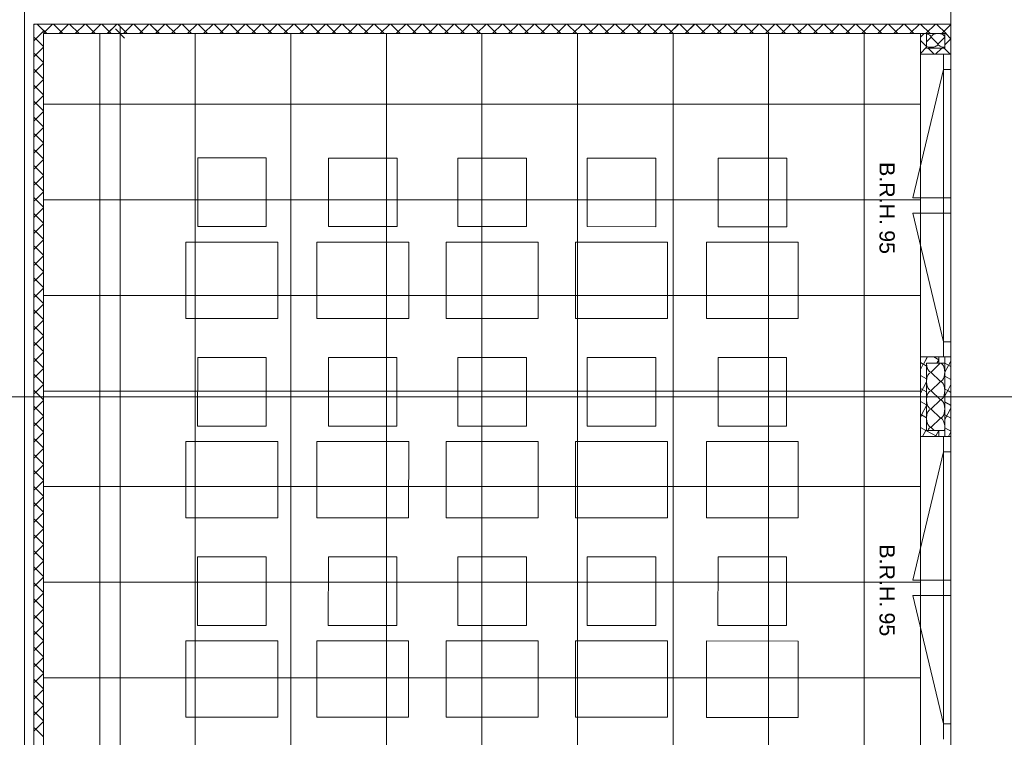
# Model space of a CAD drawing. Extents: x 229 to 926, y 37 to 878.
# Tile 52 of 201: x 552 to 681, y 321 to 415. Entities that reach past the tile are written whole.
import ezdxf
from ezdxf.lldxf.tags import DXFTag

# ---------------------------------------------------------------- set-up
doc = ezdxf.new("R2010")
doc.units = 0
doc.layers.get('0').update_dxf_attribs({"linetype": 'fein_strichliert', "lineweight": 13})
for name, color, linetype, lineweight in [('Ausstattung', 7, 'Continuous', 25), ('Axen', 7, 'Continuous', 25), ('Axen-A03CP9SWA9', 7, 'Continuous', 25), ('Beschriftung', 7, 'Continuous', 25), ('Beschriftung-A03CP9SUA9', 7, 'Continuous', 25), ('Deckenspiegel', 7, 'Continuous', 25), ('Fenster', 7, 'Continuous', 25), ('Fenster-A03CP9T0A9', 7, 'Continuous', 25), ('Fullfläche', 7, 'Continuous', 25), ('Fullfläche-A03CP9SXA9', 7, 'Continuous', 25), ('Maßlinien', 7, 'Continuous', 25), ('Maßlinien-A03CP9T3A9', 7, 'Continuous', 25), ('Wände', 7, 'Continuous', 25), ('Wände-A03CP9T2A9', 7, 'Continuous', 25)]:
    doc.layers.add(name, color=color, linetype=linetype, lineweight=lineweight)
doc.styles.get("Standard").update_dxf_attribs({"font": 'arial.ttf'})
tags = doc.linetypes.add('ALL_S25', pattern=[0.001, 0, -0.001]).pattern_tags.tags
tags[6:7] = [DXFTag(74, 4), DXFTag(75, 0), DXFTag(340, '0'), DXFTag(46, 1.0), DXFTag(50, 0.0), DXFTag(44, 0.0), DXFTag(45, 0.0)]
tags[4:5] = [DXFTag(74, 4), DXFTag(75, 0), DXFTag(340, '0'), DXFTag(46, 1.0), DXFTag(50, 0.0), DXFTag(44, 0.0), DXFTag(45, 0.0)]
tags = doc.linetypes.add('ALL_S25-A03CP9T4A9', pattern=[0.001, 0, -0.001]).pattern_tags.tags
tags[6:7] = [DXFTag(74, 4), DXFTag(75, 0), DXFTag(340, '0'), DXFTag(46, 1.0), DXFTag(50, 0.0), DXFTag(44, 0.0), DXFTag(45, 0.0)]
tags[4:5] = [DXFTag(74, 4), DXFTag(75, 0), DXFTag(340, '0'), DXFTag(46, 1.0), DXFTag(50, 0.0), DXFTag(44, 0.0), DXFTag(45, 0.0)]
tags = doc.linetypes.add('fein_strichliert', pattern=[4, 1, -2, 1]).pattern_tags.tags
tags[8:9] = [DXFTag(74, 4), DXFTag(75, 0), DXFTag(340, '0'), DXFTag(46, 0.0), DXFTag(50, 0.0), DXFTag(44, 0.0), DXFTag(45, 0.0)]
tags[6:7] = [DXFTag(74, 4), DXFTag(75, 0), DXFTag(340, '0'), DXFTag(46, 0.0), DXFTag(50, 0.0), DXFTag(44, 0.0), DXFTag(45, 0.0)]
tags[4:5] = [DXFTag(74, 4), DXFTag(75, 0), DXFTag(340, '0'), DXFTag(46, 0.0), DXFTag(50, 0.0), DXFTag(44, 0.0), DXFTag(45, 0.0)]
tags = doc.linetypes.add('VERDECKT2_S2', pattern=[0.0027, 0.002, -0.0007]).pattern_tags.tags
tags[6:7] = [DXFTag(74, 4), DXFTag(75, 0), DXFTag(340, '0'), DXFTag(46, 1.0), DXFTag(50, 0.0), DXFTag(44, 0.0), DXFTag(45, 0.0)]
tags[4:5] = [DXFTag(74, 4), DXFTag(75, 0), DXFTag(340, '0'), DXFTag(46, 1.0), DXFTag(50, 0.0), DXFTag(44, 0.0), DXFTag(45, 0.0)]
tags = doc.linetypes.add('VERDECKT2_S2-A03CP9T6A9', pattern=[0.0027, 0.002, -0.0007]).pattern_tags.tags
tags[6:7] = [DXFTag(74, 4), DXFTag(75, 0), DXFTag(340, '0'), DXFTag(46, 1.0), DXFTag(50, 0.0), DXFTag(44, 0.0), DXFTag(45, 0.0)]
tags[4:5] = [DXFTag(74, 4), DXFTag(75, 0), DXFTag(340, '0'), DXFTag(46, 1.0), DXFTag(50, 0.0), DXFTag(44, 0.0), DXFTag(45, 0.0)]

# ---------------------------------------------------------------- blocks, each defined once
blk = doc.blocks.new('Referenz-A03CP9SSA9', base_point=(255.73, 65.7))
at = {"layer": 'Ausstattung', "color": 0, "lineweight": -2}
for p, q in [((575.49, 387.6), (575.49, 396.58)), ((575.49, 396.58), (584.46, 396.58)), ((584.46, 396.58), (584.46, 387.6)), ((592.59, 387.6), (592.59, 396.57)), ((592.59, 396.57), (601.57, 396.57)), ((601.57, 396.57), (601.57, 387.6)), ((609.52, 387.6), (609.53, 396.57)), ((609.53, 396.57), (618.5, 396.57)), ((618.5, 396.57), (618.5, 387.6)), ((626.46, 387.6), (626.46, 396.57)), ((626.46, 396.57), (635.43, 396.57)), ((635.43, 396.57), (635.43, 387.59)), ((643.56, 387.59), (643.56, 396.57)), ((643.56, 396.57), (652.54, 396.57)), ((652.54, 396.57), (652.54, 387.59)), ((584.46, 387.6), (575.49, 387.6)), ((601.57, 387.6), (592.59, 387.6)), ((618.5, 387.6), (609.52, 387.6)), ((635.43, 387.59), (626.46, 387.6)), ((652.54, 387.59), (643.56, 387.59)), ((573.96, 375.58), (573.96, 385.57)), ((573.96, 385.57), (585.99, 385.57)), ((585.99, 385.57), (585.98, 375.58)), ((591.06, 375.58), (591.07, 385.57)), ((591.07, 385.57), (603.09, 385.57)), ((603.09, 385.57), (603.09, 375.58)), ((608, 375.57), (608, 385.57)), ((608, 385.57), (620.02, 385.56)), ((620.02, 385.56), (620.02, 375.57)), ((624.93, 375.57), (624.93, 385.56)), ((624.93, 385.56), (636.96, 385.56)), ((636.96, 385.56), (636.96, 375.57)), ((642.04, 375.57), (642.04, 385.56)), ((642.04, 385.56), (654.06, 385.56)), ((654.06, 385.56), (654.06, 375.57)), ((585.98, 375.58), (573.96, 375.58)), ((603.09, 375.58), (591.06, 375.58)), ((620.02, 375.57), (608, 375.57)), ((636.96, 375.57), (624.93, 375.57)), ((654.06, 375.57), (642.04, 375.57)), ((575.48, 361.52), (575.49, 370.5)), ((575.49, 370.5), (584.46, 370.5)), ((584.46, 370.5), (584.46, 361.52)), ((592.59, 361.52), (592.59, 370.5)), ((592.59, 370.5), (601.56, 370.5)), ((601.56, 370.5), (601.56, 361.52)), ((609.52, 361.52), (609.52, 370.49)), ((609.52, 370.49), (618.5, 370.49)), ((618.5, 370.49), (618.5, 361.52)), ((626.45, 361.52), (626.46, 370.49)), ((626.46, 370.49), (635.43, 370.49)), ((635.43, 370.49), (635.43, 361.52)), ((643.56, 361.52), (643.56, 370.49)), ((643.56, 370.49), (652.53, 370.49)), ((652.53, 370.49), (652.53, 361.51)), ((584.46, 361.52), (575.48, 361.52)), ((601.56, 361.52), (592.59, 361.52)), ((618.5, 361.52), (609.52, 361.52)), ((635.43, 361.52), (626.45, 361.52)), ((652.53, 361.51), (643.56, 361.52)), ((573.96, 349.5), (573.96, 359.49)), ((573.96, 359.49), (585.98, 359.49)), ((585.98, 359.49), (585.98, 349.5)), ((591.06, 349.5), (591.06, 359.49)), ((591.06, 359.49), (603.09, 359.49)), ((603.09, 359.49), (603.08, 349.5)), ((608, 349.5), (608, 359.49)), ((608, 359.49), (620.02, 359.49)), ((620.02, 359.49), (620.02, 349.5)), ((624.93, 349.49), (624.93, 359.49)), ((624.93, 359.49), (636.95, 359.48)), ((636.95, 359.48), (636.95, 349.49)), ((642.03, 349.49), (642.03, 359.48)), ((642.03, 359.48), (654.06, 359.48)), ((654.06, 359.48), (654.06, 349.49)), ((585.98, 349.5), (573.96, 349.5)), ((603.08, 349.5), (591.06, 349.5)), ((620.02, 349.5), (608, 349.5)), ((636.95, 349.49), (624.93, 349.49)), ((654.06, 349.49), (642.03, 349.49)), ((575.48, 335.45), (575.48, 344.42)), ((575.48, 344.42), (584.46, 344.42)), ((584.46, 344.42), (584.46, 335.44)), ((592.58, 335.44), (592.59, 344.42)), ((592.59, 344.42), (601.56, 344.42)), ((601.56, 344.42), (601.56, 335.44)), ((609.52, 335.44), (609.52, 344.42)), ((609.52, 344.42), (618.49, 344.42)), ((618.49, 344.42), (618.49, 335.44)), ((626.45, 335.44), (626.45, 344.41)), ((626.45, 344.41), (635.43, 344.41)), ((635.43, 344.41), (635.43, 335.44)), ((643.55, 335.44), (643.56, 344.41)), ((643.56, 344.41), (652.53, 344.41)), ((652.53, 344.41), (652.53, 335.44)), ((584.46, 335.44), (575.48, 335.45)), ((601.56, 335.44), (592.58, 335.44)), ((618.49, 335.44), (609.52, 335.44)), ((635.43, 335.44), (626.45, 335.44)), ((652.53, 335.44), (643.55, 335.44)), ((573.96, 323.42), (573.96, 333.41)), ((573.96, 333.41), (585.98, 333.41)), ((585.98, 333.41), (585.98, 323.42)), ((591.06, 323.42), (591.06, 333.41)), ((591.06, 333.41), (603.08, 333.41)), ((603.08, 333.41), (603.08, 323.42)), ((607.99, 323.42), (607.99, 333.41)), ((607.99, 333.41), (620.02, 333.41)), ((620.02, 333.41), (620.02, 323.42)), ((624.93, 323.42), (624.93, 333.41)), ((624.93, 333.41), (636.95, 333.41)), ((636.95, 333.41), (636.95, 323.42)), ((642.03, 323.41), (642.03, 333.41)), ((642.03, 333.41), (654.05, 333.4)), ((654.05, 333.4), (654.05, 323.41)), ((585.98, 323.42), (573.96, 323.42)), ((603.08, 323.42), (591.06, 323.42)), ((620.02, 323.42), (607.99, 323.42)), ((636.95, 323.42), (624.93, 323.42)), ((654.05, 323.41), (642.03, 323.41))]:
    blk.add_line(p, q, dxfattribs=at)
at = {"layer": 'Axen', "color": 0, "linetype": 'ALL_S25', "lineweight": -2, "ltscale": 0.13}
for p, q in [((552.83, 66.03), (552.83, 801.55)), ((674.03, 66.03), (674.03, 801.55)), ((735.55, 365.35), (301.66, 365.35))]:
    blk.add_line(p, q, dxfattribs=at)
at = {"layer": 'Fenster', "color": 0, "lineweight": -2}
for p, q in [((674.03, 410.15), (670.03, 410.15)), ((673.03, 410.15), (673.03, 370.55)), ((673.03, 408.15), (674.03, 408.15)), ((673.03, 391.35), (674.03, 391.35)), ((674.03, 389.35), (673.03, 389.35)), ((673.03, 372.55), (674.03, 372.55)), ((674.03, 370.55), (670.03, 370.55)), ((674.03, 360.15), (670.03, 360.15)), ((673.03, 360.15), (673.03, 320.55)), ((673.03, 358.15), (674.03, 358.15)), ((673.03, 341.35), (674.03, 341.35)), ((674.03, 339.35), (673.03, 339.35)), ((673.03, 322.55), (674.03, 322.55))]:
    blk.add_line(p, q, dxfattribs=at)
at = {"layer": 'Fenster', "color": 0, "linetype": 'VERDECKT2_S2', "lineweight": -2, "ltscale": 0.13}
for p, q in [((673.03, 408.15), (669.03, 391.35)), ((669.03, 391.35), (673.03, 391.35)), ((669.03, 389.35), (673.03, 389.35)), ((673.03, 372.55), (669.03, 389.35)), ((673.03, 358.15), (669.03, 341.35)), ((669.03, 341.35), (673.03, 341.35)), ((669.03, 339.35), (673.03, 339.35)), ((673.03, 322.55), (669.03, 339.35))]:
    blk.add_line(p, q, dxfattribs=at)
at = {"layer": 'Fullfläche', "color": 0, "lineweight": -2}
for p, q in [((554.08, 414.01), (554.16, 414.08)), ((554.5, 414.08), (555.33, 413.25)), ((556.51, 414.08), (555.33, 412.9)), ((556.64, 414.08), (557.87, 412.85)), ((558.61, 414.08), (557.38, 412.85)), ((558.74, 414.08), (559.97, 412.85)), ((560.71, 414.08), (559.48, 412.85)), ((560.84, 414.08), (562.07, 412.85)), ((562.81, 414.08), (561.58, 412.85)), ((562.94, 414.08), (564.17, 412.85)), ((564.91, 414.08), (563.68, 412.85)), ((565.04, 414.08), (566.27, 412.85)), ((567.01, 414.08), (565.77, 412.85)), ((567.14, 414.08), (568.37, 412.85)), ((569.11, 414.08), (567.87, 412.85)), ((569.24, 414.08), (570.48, 412.85)), ((571.21, 414.08), (569.97, 412.85)), ((571.34, 414.08), (572.58, 412.85)), ((573.31, 414.08), (572.07, 412.85)), ((573.44, 414.08), (574.68, 412.85)), ((575.41, 414.08), (574.17, 412.85)), ((575.54, 414.08), (576.78, 412.85)), ((577.51, 414.08), (576.27, 412.85)), ((577.64, 414.08), (578.88, 412.85)), ((579.61, 414.08), (578.37, 412.85)), ((579.74, 414.08), (580.98, 412.85)), ((581.71, 414.08), (580.47, 412.85)), ((581.84, 414.08), (583.08, 412.85)), ((583.81, 414.09), (582.57, 412.85)), ((583.94, 414.09), (585.18, 412.85)), ((585.91, 414.09), (584.67, 412.85)), ((586.04, 414.09), (587.28, 412.85)), ((588.01, 414.09), (586.77, 412.85)), ((588.14, 414.09), (589.38, 412.85)), ((590.11, 414.09), (588.87, 412.85)), ((590.24, 414.09), (591.48, 412.85)), ((592.21, 414.09), (590.97, 412.85)), ((592.34, 414.09), (593.58, 412.85)), ((594.31, 414.09), (593.07, 412.85)), ((594.44, 414.09), (595.68, 412.85)), ((596.41, 414.09), (595.17, 412.85)), ((596.54, 414.09), (597.78, 412.85)), ((598.51, 414.09), (597.27, 412.85)), ((598.64, 414.09), (599.88, 412.85)), ((600.61, 414.09), (599.37, 412.85)), ((600.74, 414.09), (601.98, 412.85)), ((602.71, 414.09), (601.47, 412.85)), ((602.84, 414.09), (604.08, 412.85)), ((604.81, 414.09), (603.57, 412.85)), ((604.94, 414.09), (606.18, 412.85)), ((606.91, 414.09), (605.67, 412.85)), ((607.04, 414.09), (608.28, 412.85)), ((609.01, 414.09), (607.77, 412.85)), ((609.14, 414.09), (610.38, 412.85)), ((611.11, 414.09), (609.87, 412.85)), ((611.24, 414.09), (612.48, 412.85)), ((613.21, 414.09), (611.97, 412.85)), ((613.34, 414.09), (614.58, 412.85)), ((615.31, 414.09), (614.07, 412.85)), ((615.44, 414.09), (616.68, 412.85)), ((617.41, 414.09), (616.17, 412.85)), ((617.54, 414.09), (618.78, 412.85)), ((619.51, 414.09), (618.26, 412.85)), ((619.64, 414.09), (620.88, 412.85)), ((621.61, 414.09), (620.36, 412.85)), ((621.74, 414.09), (622.99, 412.85)), ((623.71, 414.09), (622.46, 412.85)), ((623.84, 414.09), (625.09, 412.85)), ((625.81, 414.09), (624.56, 412.85)), ((625.94, 414.09), (627.19, 412.85)), ((627.91, 414.09), (626.66, 412.85)), ((628.04, 414.09), (629.29, 412.85)), ((630.01, 414.09), (628.76, 412.85)), ((630.14, 414.09), (631.39, 412.85)), ((632.11, 414.09), (630.86, 412.85)), ((632.24, 414.09), (633.49, 412.85)), ((634.21, 414.09), (632.96, 412.85)), ((634.34, 414.09), (635.59, 412.85)), ((636.31, 414.09), (635.06, 412.85)), ((636.44, 414.09), (637.69, 412.85)), ((638.41, 414.09), (637.16, 412.85)), ((638.54, 414.09), (639.79, 412.85)), ((640.51, 414.09), (639.26, 412.85)), ((640.64, 414.09), (641.89, 412.85)), ((642.61, 414.09), (641.36, 412.85)), ((642.74, 414.09), (643.99, 412.85)), ((644.71, 414.09), (643.46, 412.85)), ((644.84, 414.09), (646.09, 412.85)), ((646.81, 414.09), (645.56, 412.85)), ((646.94, 414.09), (648.19, 412.85)), ((648.9, 414.09), (647.66, 412.85)), ((649.04, 414.09), (650.29, 412.85)), ((651, 414.09), (649.76, 412.85)), ((651.14, 414.09), (652.39, 412.85)), ((653.1, 414.09), (651.86, 412.85)), ((653.24, 414.09), (654.49, 412.85)), ((655.2, 414.09), (653.96, 412.85)), ((655.34, 414.09), (656.59, 412.85)), ((657.3, 414.09), (656.06, 412.85)), ((657.44, 414.09), (658.69, 412.85)), ((659.4, 414.09), (658.16, 412.85)), ((659.54, 414.09), (660.79, 412.85)), ((661.5, 414.09), (660.26, 412.85)), ((661.64, 414.09), (662.89, 412.85)), ((663.6, 414.09), (662.36, 412.85)), ((663.74, 414.09), (664.99, 412.85)), ((665.7, 414.1), (664.46, 412.85)), ((665.85, 414.1), (667.09, 412.85)), ((667.8, 414.1), (666.56, 412.85)), ((667.95, 414.1), (669.19, 412.85)), ((669.9, 414.1), (668.66, 412.85)), ((670.05, 414.1), (671.29, 412.85)), ((672, 414.1), (670.76, 412.85)), ((672.15, 414.1), (673.39, 412.85)), ((674.03, 414.03), (672.85, 412.85)), ((554.08, 412.4), (554.33, 412.16)), ((554.08, 411.91), (554.33, 412.15)), ((554.33, 412.16), (555.33, 413.16)), ((554.33, 412.15), (555.33, 411.15)), ((555.33, 413.29), (555.77, 412.85)), ((670.52, 412.85), (670.03, 412.36)), ((671.42, 412.4), (670.83, 411.79)), ((672.32, 411.5), (671.45, 412.4)), ((673.22, 412.4), (672.35, 411.5)), ((674.03, 412.15), (673.23, 411.36)), ((674.03, 412.16), (673.34, 412.85)), ((674.03, 412.16), (674.03, 412.16)), ((674.03, 412.15), (674.03, 412.15)), ((554.33, 410.06), (555.33, 411.06)), ((670.03, 411.95), (670.83, 411.15)), ((670.83, 411.06), (670.03, 410.26)), ((671.04, 410.95), (671.84, 410.15)), ((672.82, 410.95), (672.02, 410.15)), ((673.14, 410.95), (673.23, 410.85)), ((554.08, 410.3), (554.33, 410.06)), ((554.08, 409.81), (554.33, 410.05)), ((554.33, 410.05), (555.33, 409.05)), ((673.94, 410.15), (673.23, 410.85)), ((554.33, 407.96), (555.33, 408.96)), ((554.08, 408.2), (554.33, 407.96)), ((554.08, 407.71), (554.33, 407.95)), ((554.33, 407.95), (555.33, 406.95)), ((554.08, 406.1), (554.33, 405.86)), ((554.08, 405.61), (554.33, 405.85)), ((554.33, 405.86), (555.33, 406.86)), ((554.33, 405.85), (555.33, 404.85)), ((554.33, 403.76), (555.33, 404.76)), ((554.08, 404), (554.33, 403.76)), ((554.08, 403.51), (554.33, 403.75)), ((554.33, 403.75), (555.33, 402.75)), ((554.08, 401.9), (554.33, 401.66)), ((554.33, 401.66), (555.33, 402.66)), ((554.08, 401.41), (554.33, 401.65)), ((554.33, 401.65), (555.33, 400.65)), ((554.33, 399.56), (555.33, 400.56)), ((554.08, 399.8), (554.33, 399.56)), ((554.08, 399.31), (554.33, 399.55)), ((554.33, 399.55), (555.33, 398.55)), ((554.33, 397.46), (555.33, 398.46)), ((554.08, 397.7), (554.33, 397.46)), ((554.08, 397.21), (554.33, 397.45)), ((554.33, 397.45), (555.33, 396.45)), ((554.08, 395.6), (554.33, 395.36)), ((554.33, 395.36), (555.33, 396.36)), ((554.08, 395.11), (554.33, 395.35)), ((554.33, 395.35), (555.33, 394.35)), ((554.33, 393.26), (555.33, 394.26)), ((554.08, 393.5), (554.33, 393.26)), ((554.08, 393.01), (554.33, 393.25)), ((554.33, 393.25), (555.33, 392.25)), ((554.33, 391.16), (555.33, 392.16)), ((554.08, 391.4), (554.33, 391.16)), ((554.08, 390.91), (554.33, 391.15)), ((554.33, 391.15), (555.33, 390.15)), ((554.08, 389.3), (554.33, 389.06)), ((554.08, 388.81), (554.33, 389.05)), ((554.33, 389.06), (555.33, 390.06)), ((554.33, 389.05), (555.33, 388.05)), ((554.33, 386.96), (555.33, 387.96)), ((554.08, 387.2), (554.33, 386.96)), ((554.08, 386.71), (554.33, 386.95)), ((554.33, 386.95), (555.33, 385.95)), ((554.08, 385.1), (554.33, 384.86)), ((554.33, 384.86), (555.33, 385.86)), ((554.08, 384.61), (554.33, 384.85)), ((554.33, 384.85), (555.33, 383.85)), ((554.08, 383), (554.33, 382.76)), ((554.08, 382.51), (554.33, 382.75)), ((554.33, 382.76), (555.33, 383.76)), ((554.33, 382.75), (555.33, 381.75)), ((554.33, 380.66), (555.33, 381.66)), ((554.08, 380.9), (554.33, 380.66)), ((554.08, 380.41), (554.33, 380.65)), ((554.33, 380.65), (555.33, 379.65)), ((554.08, 378.8), (554.33, 378.56)), ((554.33, 378.56), (555.33, 379.56)), ((554.08, 378.31), (554.33, 378.55)), ((554.33, 378.55), (555.33, 377.55)), ((554.33, 376.46), (555.33, 377.46)), ((554.08, 376.7), (554.33, 376.46)), ((554.08, 376.21), (554.33, 376.45)), ((554.33, 376.45), (555.33, 375.45)), ((554.33, 374.36), (555.33, 375.36)), ((554.08, 374.6), (554.33, 374.36)), ((554.08, 374.11), (554.33, 374.35)), ((554.33, 374.35), (555.33, 373.35)), ((554.08, 372.5), (554.33, 372.26)), ((554.08, 372.01), (554.33, 372.25)), ((554.33, 372.26), (555.33, 373.26)), ((554.33, 372.25), (555.33, 371.25)), ((554.33, 370.16), (555.33, 371.16)), ((554.08, 370.4), (554.33, 370.16)), ((554.08, 369.91), (554.33, 370.15)), ((554.33, 370.15), (555.33, 369.15)), ((670.03, 369.81), (670.41, 369.6)), ((670.94, 370.55), (670.42, 369.6)), ((672.63, 369.72), (671.43, 368.57)), ((671.78, 370.55), (672.43, 370.19)), ((672.43, 370.19), (672.19, 369.75)), ((674.03, 370.02), (673.23, 368.56)), ((673.23, 369.75), (674.03, 369.31)), ((554.33, 368.06), (555.33, 369.06)), ((670.41, 369.6), (670.03, 368.91)), ((670.42, 369.6), (670.83, 369.37)), ((671.43, 368.52), (672.63, 367.37)), ((554.08, 368.3), (554.33, 368.06)), ((554.08, 367.81), (554.33, 368.05)), ((554.33, 368.05), (555.33, 367.05)), ((670.03, 368.12), (670.83, 367.68)), ((670.83, 367.28), (670.03, 365.82)), ((672.63, 367.32), (671.43, 366.17)), ((673.23, 368.05), (674.03, 367.61)), ((554.08, 366.2), (554.33, 365.96)), ((554.08, 365.71), (554.33, 365.95)), ((554.33, 365.96), (555.33, 366.96)), ((554.33, 365.95), (555.33, 364.95)), ((670.03, 366.42), (670.83, 365.98)), ((671.43, 366.12), (672.63, 364.97)), ((673.23, 366.36), (673.6, 366.16)), ((673.6, 366.15), (673.23, 365.48)), ((674.03, 366.93), (673.61, 366.16)), ((673.61, 366.15), (674.03, 365.92)), ((554.33, 363.86), (555.33, 364.86)), ((670.03, 364.73), (670.83, 364.29)), ((672.63, 364.92), (671.43, 363.77)), ((673.23, 364.66), (674.03, 364.22)), ((554.08, 364.1), (554.33, 363.86)), ((554.08, 363.61), (554.33, 363.85)), ((554.33, 363.85), (555.33, 362.85)), ((670.83, 364.19), (670.16, 362.97)), ((671.43, 363.72), (672.63, 362.57)), ((674.03, 363.85), (673.23, 362.39)), ((554.08, 362), (554.33, 361.76)), ((554.33, 361.76), (555.33, 362.76)), ((670.03, 363.03), (670.16, 362.97)), ((670.16, 362.96), (670.03, 362.74)), ((670.16, 362.97), (670.83, 362.6)), ((672.63, 362.52), (671.43, 361.37)), ((673.23, 362.97), (674.03, 362.53)), ((554.08, 361.51), (554.33, 361.75)), ((554.33, 361.75), (555.33, 360.75)), ((554.33, 359.66), (555.33, 360.66)), ((670.03, 361.34), (670.74, 360.95)), ((670.74, 360.95), (670.3, 360.15)), ((670.83, 361.11), (670.75, 360.95)), ((670.75, 360.95), (672.21, 360.15)), ((671.43, 361.32), (671.83, 360.95)), ((672.43, 360.94), (672, 360.15)), ((673.23, 361.28), (674.03, 360.84)), ((674.03, 360.77), (673.69, 360.15)), ((554.08, 359.9), (554.33, 359.66)), ((554.08, 359.41), (554.33, 359.65)), ((554.33, 359.65), (555.33, 358.65)), ((554.33, 357.56), (555.33, 358.56)), ((554.08, 357.8), (554.33, 357.56)), ((554.08, 357.31), (554.33, 357.55)), ((554.33, 357.55), (555.33, 356.55)), ((554.08, 355.7), (554.33, 355.46)), ((554.33, 355.46), (555.33, 356.46)), ((554.08, 355.21), (554.33, 355.45)), ((554.33, 355.45), (555.33, 354.45)), ((554.33, 353.36), (555.33, 354.36)), ((554.08, 353.6), (554.33, 353.36)), ((554.08, 353.11), (554.33, 353.35)), ((554.33, 353.35), (555.33, 352.35)), ((554.33, 351.26), (555.33, 352.26)), ((554.08, 351.5), (554.33, 351.26)), ((554.08, 351.01), (554.33, 351.25)), ((554.33, 351.25), (555.33, 350.25)), ((554.08, 349.4), (554.33, 349.16)), ((554.08, 348.91), (554.33, 349.15)), ((554.33, 349.16), (555.33, 350.16)), ((554.33, 349.15), (555.33, 348.15)), ((554.33, 347.06), (555.33, 348.06)), ((554.08, 347.3), (554.33, 347.06)), ((554.08, 346.81), (554.33, 347.05)), ((554.33, 347.05), (555.33, 346.05)), ((554.08, 345.2), (554.33, 344.96)), ((554.33, 344.96), (555.33, 345.96)), ((554.08, 344.71), (554.33, 344.95)), ((554.33, 344.95), (555.33, 343.95)), ((554.08, 343.1), (554.33, 342.86)), ((554.08, 342.61), (554.33, 342.85)), ((554.33, 342.86), (555.33, 343.86)), ((554.33, 342.85), (555.33, 341.85)), ((554.33, 340.76), (555.33, 341.76)), ((554.08, 341), (554.33, 340.76)), ((554.08, 340.51), (554.33, 340.75)), ((554.33, 340.75), (555.33, 339.75)), ((554.08, 338.9), (554.33, 338.66)), ((554.33, 338.66), (555.33, 339.66)), ((554.08, 338.41), (554.33, 338.65)), ((554.33, 338.65), (555.33, 337.65)), ((554.33, 336.56), (555.33, 337.56)), ((554.08, 336.8), (554.33, 336.56)), ((554.08, 336.31), (554.33, 336.55)), ((554.33, 336.55), (555.33, 335.55)), ((554.33, 334.46), (555.33, 335.46)), ((554.08, 334.7), (554.33, 334.46)), ((554.08, 334.21), (554.33, 334.45)), ((554.33, 334.45), (555.33, 333.45)), ((554.08, 332.6), (554.33, 332.36)), ((554.08, 332.11), (554.33, 332.35)), ((554.33, 332.36), (555.33, 333.36)), ((554.33, 332.35), (555.33, 331.35)), ((554.33, 330.26), (555.33, 331.26)), ((554.08, 330.5), (554.33, 330.26)), ((554.08, 330.01), (554.33, 330.25)), ((554.33, 330.25), (555.33, 329.25)), ((554.33, 328.16), (555.33, 329.16)), ((554.08, 328.4), (554.33, 328.16)), ((554.08, 327.91), (554.33, 328.15)), ((554.33, 328.15), (555.33, 327.15)), ((554.08, 326.3), (554.33, 326.06)), ((554.08, 325.81), (554.33, 326.05)), ((554.33, 326.06), (555.33, 327.06)), ((554.33, 326.05), (555.33, 325.05)), ((554.33, 323.96), (555.33, 324.96)), ((554.08, 324.2), (554.33, 323.96)), ((554.08, 323.71), (554.33, 323.95)), ((554.33, 323.95), (555.33, 322.95)), ((554.08, 322.1), (554.33, 321.86)), ((554.33, 321.86), (555.33, 322.86)), ((554.08, 321.61), (554.33, 321.85)), ((554.33, 321.85), (555.33, 320.85))]:
    blk.add_line(p, q, dxfattribs=at)
for centre, major_axis, start_param, end_param in [((670.53, 412.4), (-0.882, 0), 3.141593, 4.365296), ((672.33, 412.4), (-0.882, 0), 3.141593, 6.283185), ((671.43, 411.5), (-0.882, 0), 0.822547, 1.570796), ((671.43, 411.5), (-0.882, 0), 1.570796, 3.141593), ((673.23, 411.5), (-0.882, 0), 0, 1.570742), ((671.43, 369.75), (0, -1.18), 4.712446, 6.283185), ((672.63, 368.55), (0, -1.18), 0, 3.141593), ((671.43, 367.35), (0, -1.18), 3.141593, 4.712389), ((671.43, 367.35), (0, -1.18), 4.712389, 6.283185), ((672.63, 366.15), (0, -1.18), 0, 3.141593), ((671.43, 364.95), (0, -1.18), 3.141593, 4.712389), ((671.43, 364.95), (0, -1.18), 4.712389, 6.283185), ((672.63, 363.75), (0, -1.18), 0, 3.141593), ((671.43, 362.55), (0, -1.18), 3.141593, 4.712389), ((671.43, 362.55), (0, -1.18), 4.712389, 6.283185), ((672.63, 361.35), (0, -1.18), 1.223663, 3.141593), ((671.43, 360.15), (0, -1.18), 3.141593, 3.964277)]:
    blk.add_ellipse(centre, major_axis=major_axis, ratio=0.5, start_param=start_param, end_param=end_param, dxfattribs=at)
at = {"layer": 'Maßlinien', "color": 0, "lineweight": -2}
for p, q in [((564.73, 413.45), (565.93, 412.25)), ((565.33, 412.85), (565.33, 413.85)), ((565.33, 412.85), (564.33, 412.85)), ((565.33, 412.85), (566.33, 412.85)), ((565.33, 412.85), (565.33, 313.34))]:
    blk.add_line(p, q, dxfattribs=at)
at = {"layer": 'Wände', "color": 0, "lineweight": -2}
for p, q in [((674.03, 365.35), (674.03, 465.35)), ((552.83, 400.45), (552.83, 430.24)), ((674.03, 414.1), (554.08, 414.08)), ((554.08, 400.45), (554.08, 414.08)), ((554.08, 200.45), (554.08, 414.08)), ((673.23, 412.85), (555.33, 412.85)), ((555.33, 412.85), (555.33, 315.35)), ((670.03, 412.85), (670.03, 367.85)), ((670.83, 410.95), (670.83, 412.85)), ((673.23, 412.85), (673.23, 410.95)), ((673.23, 410.95), (670.83, 410.95)), ((552.83, 200.45), (552.83, 400.45)), ((670.83, 360.95), (670.83, 369.75)), ((670.83, 369.75), (673.23, 369.75)), ((672.43, 370.55), (672.43, 369.75)), ((673.23, 370.55), (673.23, 360.15)), ((670.03, 166.15), (670.03, 367.85)), ((674.03, 215.35), (674.03, 365.35)), ((671.03, 360.95), (670.83, 360.95)), ((673.23, 360.95), (671.03, 360.95)), ((672.43, 360.95), (672.43, 360.15))]:
    blk.add_line(p, q, dxfattribs=at)
at = {"layer": 'Beschriftung', "color": 0, "lineweight": -2, "char_height": 2, "attachment_point": 1, "rotation": 270}
for s, insert in [('{\\fArial;B.R.H.}', (666.68, 396.04)), ('{\\fArial;95}', (666.68, 387.13)), ('{\\fArial;B.R.H.}', (666.68, 346.04)), ('{\\fArial;95}', (666.68, 337.13))]:
    blk.add_mtext(s, dxfattribs=dict(at, insert=insert))
blk = doc.blocks.new('Referenz-A03CP9T9A9', base_point=(255.73, 65.71))
at = {"layer": 'Axen-A03CP9SWA9', "color": 0, "linetype": 'ALL_S25-A03CP9T4A9', "lineweight": -2, "ltscale": 0.13}
for p, q in [((552.83, 66.03), (552.83, 801.55)), ((674.03, 66.03), (674.03, 801.55)), ((735.55, 365.35), (301.66, 365.35))]:
    blk.add_line(p, q, dxfattribs=at)
at = {"layer": 'Deckenspiegel', "color": 0, "lineweight": -2}
for p, q in [((670.03, 412.85), (555.33, 412.85)), ((555.33, 412.85), (555.33, 169.35)), ((562.68, 412.85), (562.68, 169.35)), ((575.18, 412.85), (575.18, 169.35)), ((587.68, 412.85), (587.68, 169.35)), ((600.18, 412.85), (600.18, 169.35)), ((612.68, 412.85), (612.68, 169.35)), ((625.18, 412.85), (625.18, 169.35)), ((637.68, 412.85), (637.68, 169.35)), ((650.18, 412.85), (650.18, 169.35)), ((662.68, 412.85), (662.68, 169.35)), ((670.03, 169.35), (670.03, 412.85)), ((670.03, 403.6), (555.33, 403.6)), ((670.03, 391.1), (555.33, 391.1)), ((670.03, 378.6), (555.33, 378.6)), ((670.03, 366.1), (555.33, 366.1)), ((670.03, 353.6), (555.33, 353.6)), ((670.03, 341.1), (555.33, 341.1)), ((670.03, 328.6), (555.33, 328.6))]:
    blk.add_line(p, q, dxfattribs=at)
at = {"layer": 'Fenster-A03CP9T0A9', "color": 0, "lineweight": -2}
for p, q in [((674.03, 410.15), (670.03, 410.15)), ((673.03, 410.15), (673.03, 370.55)), ((673.03, 408.15), (674.03, 408.15)), ((673.03, 391.35), (674.03, 391.35)), ((674.03, 389.35), (673.03, 389.35)), ((673.03, 372.55), (674.03, 372.55)), ((674.03, 370.55), (670.03, 370.55)), ((674.03, 360.15), (670.03, 360.15)), ((673.03, 360.15), (673.03, 320.55)), ((673.03, 358.15), (674.03, 358.15)), ((673.03, 341.35), (674.03, 341.35)), ((674.03, 339.35), (673.03, 339.35)), ((673.03, 322.55), (674.03, 322.55))]:
    blk.add_line(p, q, dxfattribs=at)
at = {"layer": 'Fenster-A03CP9T0A9', "color": 0, "linetype": 'VERDECKT2_S2-A03CP9T6A9', "lineweight": -2, "ltscale": 0.13}
for p, q in [((673.03, 408.15), (669.03, 391.35)), ((669.03, 391.35), (673.03, 391.35)), ((669.03, 389.35), (673.03, 389.35)), ((673.03, 372.55), (669.03, 389.35)), ((673.03, 358.15), (669.03, 341.35)), ((669.03, 341.35), (673.03, 341.35)), ((669.03, 339.35), (673.03, 339.35)), ((673.03, 322.55), (669.03, 339.35))]:
    blk.add_line(p, q, dxfattribs=at)
at = {"layer": 'Fullfläche-A03CP9SXA9', "color": 0, "lineweight": -2}
for p, q in [((554.08, 414.01), (554.16, 414.08)), ((554.5, 414.08), (555.33, 413.25)), ((556.51, 414.08), (555.33, 412.9)), ((556.64, 414.08), (557.87, 412.85)), ((558.61, 414.08), (557.38, 412.85)), ((558.74, 414.08), (559.97, 412.85)), ((560.71, 414.08), (559.48, 412.85)), ((560.84, 414.08), (562.07, 412.85)), ((562.81, 414.08), (561.58, 412.85)), ((562.94, 414.08), (564.17, 412.85)), ((564.91, 414.08), (563.67, 412.85)), ((565.04, 414.08), (566.27, 412.85)), ((567.01, 414.08), (565.77, 412.85)), ((567.14, 414.08), (568.37, 412.85)), ((569.11, 414.08), (567.87, 412.85)), ((569.24, 414.08), (570.47, 412.85)), ((571.21, 414.08), (569.97, 412.85)), ((571.34, 414.08), (572.58, 412.85)), ((573.31, 414.08), (572.07, 412.85)), ((573.44, 414.08), (574.68, 412.85)), ((575.41, 414.08), (574.17, 412.85)), ((575.54, 414.08), (576.78, 412.85)), ((577.51, 414.09), (576.27, 412.85)), ((577.64, 414.09), (578.88, 412.85)), ((579.61, 414.09), (578.37, 412.85)), ((579.74, 414.09), (580.98, 412.85)), ((581.71, 414.09), (580.47, 412.85)), ((581.84, 414.09), (583.08, 412.85)), ((583.81, 414.09), (582.57, 412.85)), ((583.94, 414.09), (585.18, 412.85)), ((585.91, 414.09), (584.67, 412.85)), ((586.04, 414.09), (587.28, 412.85)), ((588.01, 414.09), (586.77, 412.85)), ((588.14, 414.09), (589.38, 412.85)), ((590.11, 414.09), (588.87, 412.85)), ((590.24, 414.09), (591.48, 412.85)), ((592.21, 414.09), (590.97, 412.85)), ((592.34, 414.09), (593.58, 412.85)), ((594.31, 414.09), (593.07, 412.85)), ((594.44, 414.09), (595.68, 412.85)), ((596.41, 414.09), (595.17, 412.85)), ((596.54, 414.09), (597.78, 412.85)), ((598.51, 414.09), (597.27, 412.85)), ((598.64, 414.09), (599.88, 412.85)), ((600.61, 414.09), (599.37, 412.85)), ((600.74, 414.09), (601.98, 412.85)), ((602.71, 414.09), (601.47, 412.85)), ((602.84, 414.09), (604.08, 412.85)), ((604.81, 414.09), (603.57, 412.85)), ((604.94, 414.09), (606.18, 412.85)), ((606.91, 414.09), (605.67, 412.85)), ((607.04, 414.09), (608.28, 412.85)), ((609.01, 414.09), (607.77, 412.85)), ((609.14, 414.09), (610.38, 412.85)), ((611.11, 414.09), (609.87, 412.85)), ((611.24, 414.09), (612.48, 412.85)), ((613.21, 414.09), (611.97, 412.85)), ((613.34, 414.09), (614.58, 412.85)), ((615.31, 414.09), (614.07, 412.85)), ((615.44, 414.09), (616.68, 412.85)), ((617.41, 414.09), (616.16, 412.85)), ((617.54, 414.09), (618.78, 412.85)), ((619.51, 414.09), (618.26, 412.85)), ((619.64, 414.09), (620.88, 412.85)), ((621.61, 414.09), (620.36, 412.85)), ((621.74, 414.09), (622.98, 412.85)), ((623.71, 414.09), (622.46, 412.85)), ((623.84, 414.09), (625.08, 412.85)), ((625.81, 414.09), (624.56, 412.85)), ((625.94, 414.09), (627.19, 412.85)), ((627.91, 414.09), (626.66, 412.85)), ((628.04, 414.09), (629.29, 412.85)), ((630.01, 414.09), (628.76, 412.85)), ((630.14, 414.09), (631.39, 412.85)), ((632.11, 414.09), (630.86, 412.85)), ((632.24, 414.09), (633.49, 412.85)), ((634.21, 414.09), (632.96, 412.85)), ((634.34, 414.09), (635.59, 412.85)), ((636.31, 414.09), (635.06, 412.85)), ((636.44, 414.09), (637.69, 412.85)), ((638.4, 414.09), (637.16, 412.85)), ((638.54, 414.09), (639.79, 412.85)), ((640.5, 414.09), (639.26, 412.85)), ((640.64, 414.09), (641.89, 412.85)), ((642.6, 414.09), (641.36, 412.85)), ((642.74, 414.09), (643.99, 412.85)), ((644.7, 414.09), (643.46, 412.85)), ((644.84, 414.09), (646.09, 412.85)), ((646.8, 414.09), (645.56, 412.85)), ((646.94, 414.09), (648.19, 412.85)), ((648.9, 414.09), (647.66, 412.85)), ((649.04, 414.09), (650.29, 412.85)), ((651, 414.09), (649.76, 412.85)), ((651.14, 414.09), (652.39, 412.85)), ((653.1, 414.09), (651.86, 412.85)), ((653.24, 414.09), (654.49, 412.85)), ((655.2, 414.09), (653.96, 412.85)), ((655.34, 414.09), (656.59, 412.85)), ((657.3, 414.09), (656.06, 412.85)), ((657.44, 414.09), (658.69, 412.85)), ((659.4, 414.1), (658.16, 412.85)), ((659.54, 414.1), (660.79, 412.85)), ((661.5, 414.1), (660.26, 412.85)), ((661.64, 414.1), (662.89, 412.85)), ((663.6, 414.1), (662.36, 412.85)), ((663.74, 414.1), (664.99, 412.85)), ((665.7, 414.1), (664.46, 412.85)), ((665.84, 414.1), (667.09, 412.85)), ((667.8, 414.1), (666.56, 412.85)), ((667.94, 414.1), (669.19, 412.85)), ((669.9, 414.1), (668.66, 412.85)), ((670.04, 414.1), (671.29, 412.85)), ((672, 414.1), (670.75, 412.85)), ((672.14, 414.1), (673.39, 412.85)), ((674.03, 414.03), (672.85, 412.85)), ((554.08, 412.4), (554.33, 412.16)), ((554.08, 411.91), (554.33, 412.15)), ((554.33, 412.16), (555.33, 413.16)), ((554.33, 412.15), (555.33, 411.15)), ((555.33, 413.29), (555.77, 412.85)), ((670.52, 412.85), (670.03, 412.36)), ((671.42, 412.4), (670.83, 411.79)), ((672.32, 411.5), (671.45, 412.4)), ((673.22, 412.4), (672.35, 411.5)), ((674.03, 412.15), (673.23, 411.36)), ((674.03, 412.16), (673.34, 412.85)), ((674.03, 412.16), (674.03, 412.16)), ((674.03, 412.15), (674.03, 412.15)), ((554.33, 410.06), (555.33, 411.06)), ((670.03, 411.95), (670.83, 411.15)), ((670.83, 411.06), (670.03, 410.26)), ((671.04, 410.95), (671.84, 410.15)), ((672.82, 410.95), (672.02, 410.15)), ((673.14, 410.95), (673.23, 410.85)), ((554.08, 410.3), (554.33, 410.06)), ((554.08, 409.81), (554.33, 410.05)), ((554.33, 410.05), (555.33, 409.05)), ((673.94, 410.15), (673.23, 410.85)), ((554.33, 407.96), (555.33, 408.96)), ((554.08, 408.2), (554.33, 407.96)), ((554.08, 407.71), (554.33, 407.95)), ((554.33, 407.95), (555.33, 406.95)), ((554.08, 406.1), (554.33, 405.86)), ((554.08, 405.61), (554.33, 405.85)), ((554.33, 405.86), (555.33, 406.86)), ((554.33, 405.85), (555.33, 404.85)), ((554.33, 403.76), (555.33, 404.76)), ((554.08, 404), (554.33, 403.76)), ((554.08, 403.51), (554.33, 403.75)), ((554.33, 403.75), (555.33, 402.75)), ((554.08, 401.9), (554.33, 401.66)), ((554.33, 401.66), (555.33, 402.66)), ((554.08, 401.41), (554.33, 401.65)), ((554.33, 401.65), (555.33, 400.65)), ((554.33, 399.56), (555.33, 400.56)), ((554.08, 399.8), (554.33, 399.56)), ((554.08, 399.31), (554.33, 399.55)), ((554.33, 399.55), (555.33, 398.55)), ((554.33, 397.46), (555.33, 398.46)), ((554.08, 397.7), (554.33, 397.46)), ((554.08, 397.21), (554.33, 397.45)), ((554.33, 397.45), (555.33, 396.45)), ((554.08, 395.6), (554.33, 395.36)), ((554.33, 395.36), (555.33, 396.36)), ((554.08, 395.11), (554.33, 395.35)), ((554.33, 395.35), (555.33, 394.35)), ((554.33, 393.26), (555.33, 394.26)), ((554.08, 393.5), (554.33, 393.26)), ((554.08, 393.01), (554.33, 393.25)), ((554.33, 393.25), (555.33, 392.25)), ((554.33, 391.16), (555.33, 392.16)), ((554.08, 391.4), (554.33, 391.16)), ((554.08, 390.91), (554.33, 391.15)), ((554.33, 391.15), (555.33, 390.15)), ((554.08, 389.3), (554.33, 389.06)), ((554.08, 388.81), (554.33, 389.05)), ((554.33, 389.06), (555.33, 390.06)), ((554.33, 389.05), (555.33, 388.05)), ((554.33, 386.96), (555.33, 387.96)), ((554.08, 387.2), (554.33, 386.96)), ((554.08, 386.71), (554.33, 386.95)), ((554.33, 386.95), (555.33, 385.95)), ((554.08, 385.1), (554.33, 384.86)), ((554.33, 384.86), (555.33, 385.86)), ((554.08, 384.61), (554.33, 384.85)), ((554.33, 384.85), (555.33, 383.85)), ((554.08, 383), (554.33, 382.76)), ((554.08, 382.51), (554.33, 382.75)), ((554.33, 382.76), (555.33, 383.76)), ((554.33, 382.75), (555.33, 381.75)), ((554.33, 380.66), (555.33, 381.66)), ((554.08, 380.9), (554.33, 380.66)), ((554.08, 380.41), (554.33, 380.65)), ((554.33, 380.65), (555.33, 379.65)), ((554.08, 378.8), (554.33, 378.56)), ((554.33, 378.56), (555.33, 379.56)), ((554.08, 378.31), (554.33, 378.55)), ((554.33, 378.55), (555.33, 377.55)), ((554.33, 376.46), (555.33, 377.46)), ((554.08, 376.7), (554.33, 376.46)), ((554.08, 376.21), (554.33, 376.45)), ((554.33, 376.45), (555.33, 375.45)), ((554.33, 374.36), (555.33, 375.36)), ((554.08, 374.6), (554.33, 374.36)), ((554.08, 374.11), (554.33, 374.35)), ((554.33, 374.35), (555.33, 373.35)), ((554.08, 372.5), (554.33, 372.26)), ((554.08, 372.01), (554.33, 372.25)), ((554.33, 372.26), (555.33, 373.26)), ((554.33, 372.25), (555.33, 371.25)), ((554.33, 370.16), (555.33, 371.16)), ((554.08, 370.4), (554.33, 370.16)), ((554.08, 369.91), (554.33, 370.15)), ((554.33, 370.15), (555.33, 369.15)), ((670.03, 369.81), (670.41, 369.6)), ((670.93, 370.55), (670.42, 369.6)), ((672.63, 369.72), (671.43, 368.57)), ((671.78, 370.55), (672.43, 370.19)), ((672.43, 370.19), (672.19, 369.75)), ((674.03, 370.02), (673.23, 368.56)), ((673.23, 369.75), (674.03, 369.31)), ((554.33, 368.06), (555.33, 369.06)), ((670.41, 369.6), (670.03, 368.91)), ((670.42, 369.6), (670.83, 369.37)), ((671.43, 368.52), (672.63, 367.37)), ((554.08, 368.3), (554.33, 368.06)), ((554.08, 367.81), (554.33, 368.05)), ((554.33, 368.05), (555.33, 367.05)), ((670.03, 368.12), (670.83, 367.68)), ((670.83, 367.28), (670.03, 365.82)), ((672.63, 367.32), (671.43, 366.17)), ((673.23, 368.06), (674.03, 367.61)), ((554.08, 366.2), (554.33, 365.96)), ((554.08, 365.71), (554.33, 365.95)), ((554.33, 365.96), (555.33, 366.96)), ((554.33, 365.95), (555.33, 364.95)), ((670.03, 366.42), (670.83, 365.98)), ((671.43, 366.12), (672.63, 364.97)), ((673.23, 366.36), (673.6, 366.16)), ((673.6, 366.15), (673.23, 365.48)), ((674.03, 366.93), (673.61, 366.16)), ((673.61, 366.16), (674.03, 365.92)), ((554.33, 363.86), (555.33, 364.86)), ((670.03, 364.73), (670.83, 364.29)), ((672.63, 364.92), (671.43, 363.77)), ((673.23, 364.67), (674.03, 364.23)), ((554.08, 364.1), (554.33, 363.86)), ((554.08, 363.61), (554.33, 363.85)), ((554.33, 363.85), (555.33, 362.85)), ((670.83, 364.19), (670.16, 362.97)), ((671.43, 363.72), (672.63, 362.57)), ((674.03, 363.85), (673.23, 362.39)), ((554.08, 362), (554.33, 361.76)), ((554.33, 361.76), (555.33, 362.76)), ((670.03, 363.03), (670.16, 362.97)), ((670.16, 362.97), (670.03, 362.74)), ((670.16, 362.97), (670.83, 362.6)), ((672.63, 362.52), (671.43, 361.37)), ((673.23, 362.97), (674.03, 362.53)), ((554.08, 361.51), (554.33, 361.75)), ((554.33, 361.75), (555.33, 360.75)), ((554.33, 359.66), (555.33, 360.66)), ((670.03, 361.34), (670.74, 360.95)), ((670.74, 360.95), (670.3, 360.15)), ((670.83, 361.11), (670.75, 360.95)), ((670.75, 360.95), (672.21, 360.15)), ((671.43, 361.32), (671.82, 360.95)), ((672.43, 360.94), (672, 360.15)), ((673.23, 361.28), (674.03, 360.84)), ((674.03, 360.77), (673.69, 360.15)), ((554.08, 359.9), (554.33, 359.66)), ((554.08, 359.41), (554.33, 359.65)), ((554.33, 359.65), (555.33, 358.65)), ((554.33, 357.56), (555.33, 358.56)), ((554.08, 357.8), (554.33, 357.56)), ((554.08, 357.31), (554.33, 357.55)), ((554.33, 357.55), (555.33, 356.55)), ((554.08, 355.7), (554.33, 355.46)), ((554.33, 355.46), (555.33, 356.46)), ((554.08, 355.21), (554.33, 355.45)), ((554.33, 355.45), (555.33, 354.45)), ((554.33, 353.36), (555.33, 354.36)), ((554.08, 353.6), (554.33, 353.36)), ((554.08, 353.11), (554.33, 353.35)), ((554.33, 353.35), (555.33, 352.35)), ((554.33, 351.26), (555.33, 352.26)), ((554.08, 351.5), (554.33, 351.26)), ((554.08, 351.01), (554.33, 351.25)), ((554.33, 351.25), (555.33, 350.25)), ((554.08, 349.4), (554.33, 349.16)), ((554.08, 348.91), (554.33, 349.15)), ((554.33, 349.16), (555.33, 350.16)), ((554.33, 349.15), (555.33, 348.15)), ((554.33, 347.06), (555.33, 348.06)), ((554.08, 347.3), (554.33, 347.06)), ((554.08, 346.81), (554.33, 347.05)), ((554.33, 347.05), (555.33, 346.05)), ((554.08, 345.2), (554.33, 344.96)), ((554.33, 344.96), (555.33, 345.96)), ((554.08, 344.71), (554.33, 344.95)), ((554.33, 344.95), (555.33, 343.95)), ((554.08, 343.1), (554.33, 342.86)), ((554.08, 342.61), (554.33, 342.85)), ((554.33, 342.86), (555.33, 343.86)), ((554.33, 342.85), (555.33, 341.85)), ((554.33, 340.76), (555.33, 341.76)), ((554.08, 341), (554.33, 340.76)), ((554.08, 340.51), (554.33, 340.75)), ((554.33, 340.75), (555.33, 339.75)), ((554.08, 338.9), (554.33, 338.66)), ((554.33, 338.66), (555.33, 339.66)), ((554.08, 338.41), (554.33, 338.65)), ((554.33, 338.65), (555.33, 337.65)), ((554.33, 336.56), (555.33, 337.56)), ((554.08, 336.8), (554.33, 336.56)), ((554.08, 336.31), (554.33, 336.55)), ((554.33, 336.55), (555.33, 335.55)), ((554.33, 334.46), (555.33, 335.46)), ((554.08, 334.7), (554.33, 334.46)), ((554.08, 334.21), (554.33, 334.45)), ((554.33, 334.45), (555.33, 333.45)), ((554.08, 332.6), (554.33, 332.36)), ((554.08, 332.11), (554.33, 332.35)), ((554.33, 332.36), (555.33, 333.36)), ((554.33, 332.35), (555.33, 331.35)), ((554.33, 330.26), (555.33, 331.26)), ((554.08, 330.5), (554.33, 330.26)), ((554.08, 330.01), (554.33, 330.25)), ((554.33, 330.25), (555.33, 329.25)), ((554.33, 328.16), (555.33, 329.16)), ((554.08, 328.4), (554.33, 328.16)), ((554.08, 327.91), (554.33, 328.15)), ((554.33, 328.15), (555.33, 327.15)), ((554.08, 326.3), (554.33, 326.06)), ((554.08, 325.81), (554.33, 326.05)), ((554.33, 326.06), (555.33, 327.06)), ((554.33, 326.05), (555.33, 325.05)), ((554.33, 323.96), (555.33, 324.96)), ((554.08, 324.2), (554.33, 323.96)), ((554.08, 323.71), (554.33, 323.95)), ((554.33, 323.95), (555.33, 322.95)), ((554.08, 322.1), (554.33, 321.86)), ((554.33, 321.86), (555.33, 322.86)), ((554.08, 321.61), (554.33, 321.85)), ((554.33, 321.85), (555.33, 320.85))]:
    blk.add_line(p, q, dxfattribs=at)
for centre, major_axis, start_param, end_param in [((670.53, 412.4), (-0.882, 0), 3.141593, 4.365296), ((672.33, 412.4), (-0.882, 0), 3.141593, 6.283185), ((671.43, 411.5), (-0.882, 0), 0.822547, 1.570796), ((671.43, 411.5), (-0.882, 0), 1.570796, 3.141593), ((673.23, 411.5), (-0.882, 0), 0, 1.570742), ((671.43, 369.75), (0, -1.18), 4.712446, 6.283185), ((672.63, 368.55), (0, -1.18), 0, 3.141593), ((671.43, 367.35), (0, -1.18), 3.141593, 4.712389), ((671.43, 367.35), (0, -1.18), 4.712389, 6.283185), ((672.63, 366.15), (0, -1.18), 0, 3.141593), ((671.43, 364.95), (0, -1.18), 3.141593, 4.712389), ((671.43, 364.95), (0, -1.18), 4.712389, 6.283185), ((672.63, 363.75), (0, -1.18), 0, 3.141593), ((671.43, 362.55), (0, -1.18), 3.141593, 4.712389), ((671.43, 362.55), (0, -1.18), 4.712389, 6.283185), ((672.63, 361.35), (0, -1.18), 1.223663, 3.141593), ((671.43, 360.15), (0, -1.18), 3.141593, 3.964277)]:
    blk.add_ellipse(centre, major_axis=major_axis, ratio=0.5, start_param=start_param, end_param=end_param, dxfattribs=at)
at = {"layer": 'Maßlinien-A03CP9T3A9', "color": 0, "lineweight": -2}
for p, q in [((564.73, 413.45), (565.93, 412.25)), ((565.33, 412.85), (565.33, 413.85)), ((565.33, 412.85), (564.33, 412.85)), ((565.33, 412.85), (566.33, 412.85)), ((565.33, 412.85), (565.33, 313.34))]:
    blk.add_line(p, q, dxfattribs=at)
at = {"layer": 'Wände-A03CP9T2A9', "color": 0, "lineweight": -2}
for p, q in [((674.03, 365.35), (674.03, 465.35)), ((552.83, 400.45), (552.83, 430.24)), ((674.03, 414.1), (554.08, 414.08)), ((554.08, 400.45), (554.08, 414.08)), ((554.08, 200.45), (554.08, 414.08)), ((673.23, 412.85), (555.33, 412.85)), ((555.33, 412.85), (555.33, 315.35)), ((670.03, 412.85), (670.03, 367.85)), ((670.83, 410.95), (670.83, 412.85)), ((673.23, 412.85), (673.23, 410.95)), ((673.23, 410.95), (670.83, 410.95)), ((552.83, 200.45), (552.83, 400.45)), ((670.83, 360.95), (670.83, 369.75)), ((670.83, 369.75), (673.23, 369.75)), ((672.43, 370.55), (672.43, 369.75)), ((673.23, 370.55), (673.23, 360.15)), ((670.03, 166.15), (670.03, 367.85)), ((674.03, 215.35), (674.03, 365.35)), ((671.03, 360.95), (670.83, 360.95)), ((673.23, 360.95), (671.03, 360.95)), ((672.43, 360.95), (672.43, 360.15))]:
    blk.add_line(p, q, dxfattribs=at)
at = {"layer": 'Beschriftung-A03CP9SUA9', "color": 0, "lineweight": -2, "char_height": 2, "attachment_point": 1, "rotation": 270}
for s, insert in [('{\\fArial;B.R.H.}', (666.68, 396.05)), ('{\\fArial;95}', (666.68, 387.13)), ('{\\fArial;B.R.H.}', (666.68, 346.05)), ('{\\fArial;95}', (666.68, 337.13))]:
    blk.add_mtext(s, dxfattribs=dict(at, insert=insert))

msp = doc.modelspace()

# ---------------------------------------------------------------- block references
at = {"color": 251, "lineweight": 13, "ltscale": 0.13, "true_color": 0x606060}
for name, p in [('Referenz-A03CP9SSA9', (255.73, 65.7)), ('Referenz-A03CP9T9A9', (255.73, 65.71))]:
    msp.add_blockref(name, p, dxfattribs=at)

doc.saveas('drawing.dxf')
